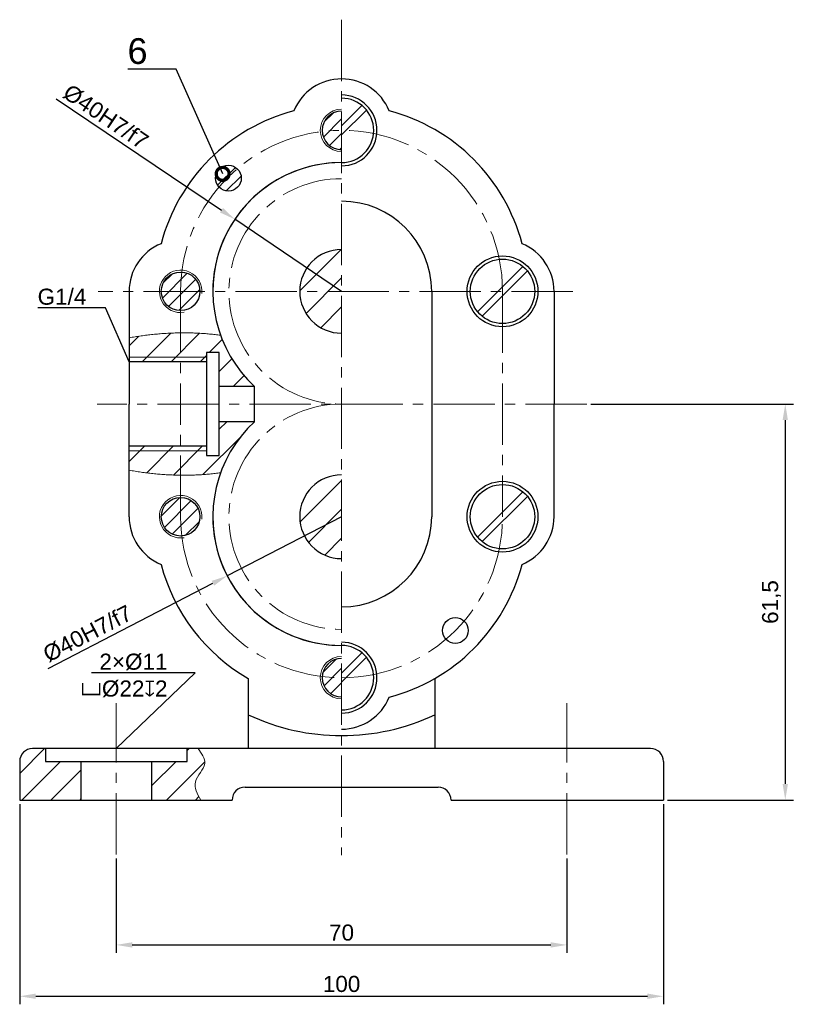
# Model space of a CAD drawing. Header units: millimetres. Extents: x 2542 to 2880, y 1897 to 2069.
# Tile 2 of 2: x 2760 to 2880, y 1912 to 2065. Entities that reach past the tile are written whole.
import ezdxf
from ezdxf import colors
from ezdxf.entities.mleader import LeaderData, LeaderLine
from ezdxf.math import Vec2, Vec3

# ---------------------------------------------------------------- set-up
doc = ezdxf.new("R2010")
doc.units = ezdxf.units.MM
doc.header["$LTSCALE"] = 0.5
doc.linetypes.add('CENTER2', pattern=[28.575, 19.05, -3.175, 3.175, -3.175])
for name, color, linetype, lineweight in [('中心线', 7, 'CENTER2', 15), ('剖面线', 7, 'Continuous', 15), ('尺寸线', 7, 'Continuous', 15), ('细实线', 7, 'Continuous', 15), ('轮廓线', 7, 'Continuous', 30)]:
    doc.layers.add(name, color=color, linetype=linetype, lineweight=lineweight)
doc.styles.get("Standard").update_dxf_attribs({"font": 'arial.ttf'})
doc.dimstyles.new('ISO-25', dxfattribs={"dimtxt": 2.5, "dimasz": 2.5, "dimexe": 1.25, "dimexo": 0.625, "dimtad": 1, "dimtxsty": 'Standard', "dimcen": 2.5, "dimadec": 0, "dimazin": 0, "dimtfac": 1, "dimtmove": 0, "dimatfit": 3, "dimfxl": 1, "dimarcsym": 0})

# ---------------------------------------------------------------- blocks, each defined once
blk = doc.blocks.new('*D24')
at = {"layer": 'Defpoints', "color": 0, "transparency": 16777216}
for p in [(2775.23, 1934.91), (2845.23, 1934.91), (2845.23, 1920.88)]:
    blk.add_point(p, dxfattribs=at)
at = {"layer": '尺寸线', "color": 0, "lineweight": -2, "transparency": 16777216}
for p, q in [((2775.23, 1934.29), (2775.23, 1919.63)), ((2845.23, 1934.29), (2845.23, 1919.63)), ((2777.73, 1920.88), (2842.73, 1920.88))]:
    blk.add_line(p, q, dxfattribs=at)
at = {"layer": '尺寸线', "color": 0, "transparency": 16777216}
for points in [[(2777.73, 1921.29), (2777.73, 1920.46), (2775.23, 1920.88)], [(2842.73, 1921.29), (2842.73, 1920.46), (2845.23, 1920.88)]]:
    blk.add_solid(points, dxfattribs=at)
at = {"layer": '尺寸线', "color": 0, "transparency": 16777216, "insert": (2810.23, 1922.78), "char_height": 2.5, "attachment_point": 5}
blk.add_mtext('70', dxfattribs=at)
blk = doc.blocks.new('*D25')
at = {"layer": 'Defpoints', "color": 0, "transparency": 16777216}
for p in [(2760.23, 1943.38), (2860.23, 1943.38), (2860.23, 1912.9)]:
    blk.add_point(p, dxfattribs=at)
at = {"layer": '尺寸线', "color": 0, "lineweight": -2, "transparency": 16777216}
for p, q in [((2760.23, 1942.76), (2760.23, 1911.65)), ((2860.23, 1942.76), (2860.23, 1911.65)), ((2762.73, 1912.9), (2857.73, 1912.9))]:
    blk.add_line(p, q, dxfattribs=at)
at = {"layer": '尺寸线', "color": 0, "transparency": 16777216}
for points in [[(2762.73, 1913.32), (2762.73, 1912.49), (2760.23, 1912.9)], [(2857.73, 1913.32), (2857.73, 1912.49), (2860.23, 1912.9)]]:
    blk.add_solid(points, dxfattribs=at)
at = {"layer": '尺寸线', "color": 0, "transparency": 16777216, "insert": (2810.23, 1914.8), "char_height": 2.5, "attachment_point": 5}
blk.add_mtext('100', dxfattribs=at)
blk = doc.blocks.new('*D26')
at = {"layer": 'Defpoints', "color": 0, "transparency": 16777216}
for p in [(2848.31, 2004.88), (2860.23, 1943.38), (2879.16, 1943.38)]:
    blk.add_point(p, dxfattribs=at)
at = {"layer": '尺寸线', "color": 0, "lineweight": -2, "transparency": 16777216}
for p, q in [((2848.94, 2004.88), (2880.41, 2004.88)), ((2879.16, 2002.38), (2879.16, 1945.88)), ((2860.86, 1943.38), (2880.41, 1943.38))]:
    blk.add_line(p, q, dxfattribs=at)
at = {"layer": '尺寸线', "color": 0, "transparency": 16777216}
for points in [[(2878.74, 2002.38), (2879.57, 2002.38), (2879.16, 2004.88)], [(2878.74, 1945.88), (2879.57, 1945.88), (2879.16, 1943.38)]]:
    blk.add_solid(points, dxfattribs=at)
at = {"layer": '尺寸线', "color": 0, "transparency": 16777216, "insert": (2877.03, 1974.13), "char_height": 2.5, "attachment_point": 5, "rotation": 90}
blk.add_mtext('61,5', dxfattribs=at)
blk = doc.blocks.new('*D27')
at = {"layer": 'Defpoints', "color": 0, "transparency": 16777216}
for p in [(2793.66, 2033.57), (2810.23, 2022.38)]:
    blk.add_point(p, dxfattribs=at)
at = {"layer": '尺寸线', "color": 0, "lineweight": -2, "transparency": 16777216}
for p, q in [((2765.91, 2052.3), (2791.58, 2034.97)), ((2810.23, 2022.38), (2793.66, 2033.57))]:
    blk.add_line(p, q, dxfattribs=at)
at = {"layer": '尺寸线', "color": 0, "transparency": 16777216}
blk.add_solid([(2791.82, 2035.32), (2791.35, 2034.63), (2793.66, 2033.57)], dxfattribs=at)
at = {"layer": '尺寸线', "color": 0, "transparency": 16777216, "insert": (2773.6, 2049.48), "char_height": 2.5, "attachment_point": 5, "rotation": 325.9839}
blk.add_mtext('%%C40H7/f7', dxfattribs=at)
blk = doc.blocks.new('*D28')
at = {"layer": 'Defpoints', "color": 0, "transparency": 16777216}
for p in [(2810.23, 1987.38), (2792.47, 1978.2)]:
    blk.add_point(p, dxfattribs=at)
at = {"layer": '尺寸线', "color": 0, "lineweight": -2, "transparency": 16777216}
for p, q in [((2810.23, 1987.38), (2792.47, 1978.2)), ((2764.64, 1963.8), (2790.25, 1977.05))]:
    blk.add_line(p, q, dxfattribs=at)
at = {"layer": '尺寸线', "color": 0, "transparency": 16777216}
blk.add_solid([(2790.06, 1977.42), (2790.44, 1976.68), (2792.47, 1978.2)], dxfattribs=at)
at = {"layer": '尺寸线', "color": 0, "transparency": 16777216, "insert": (2770.79, 1969.21), "char_height": 2.5, "attachment_point": 5, "rotation": 27.3444}
blk.add_mtext('%%C40H7/f7', dxfattribs=at)
blk = doc.blocks.new('_None')
blk = doc.blocks.new('_DotSmall')
at = {"color": 0, "linetype": 'ByBlock', "const_width": 0.5}
blk.add_lwpolyline([(-0.0625, 0, 1), (0.0625, 0, 1)], format="xyb", close=True, dxfattribs=at)

msp = doc.modelspace()

# ---------------------------------------------------------------- hatches: boundary and pattern name
at = {"layer": '剖面线'}
h = msp.add_hatch(dxfattribs=at)
h.set_pattern_fill('ANSI31', color=256)
h.paths.add_polyline_path([(2810.233, 2022.383), (2803.733, 2022.383, 0.4142136), (2810.233, 2015.883)])
h.paths.add_polyline_path([(2805.637, 2026.98, 0.1989124), (2803.733, 2022.383), (2810.233, 2022.383)])
h.paths.add_polyline_path([(2810.233, 2028.883, 0.1989124), (2805.637, 2026.98), (2810.233, 2022.383)])
h.paths.add_polyline_path([(2810.233, 1993.883, 0.4142136), (2803.733, 1987.383), (2810.233, 1987.383)])
h.paths.add_polyline_path([(2810.233, 1987.383), (2803.733, 1987.383, 0.4142136), (2810.233, 1980.883)])
h = msp.add_hatch(dxfattribs=at)
h.set_pattern_fill('ANSI31', color=256)
h.paths.add_polyline_path([(2769.733, 1949.383), (2764.233, 1949.383), (2764.233, 1951.383), (2762.233, 1951.383, 0.4142136), (2760.233, 1949.383), (2760.233, 1943.383), (2769.733, 1943.383)])
edge = h.paths.add_edge_path()
edge.add_spline(control_points=[(2788.349, 1943.383), (2787.832, 1944.335), (2786.744, 1946.338), (2789.748, 1948.836), (2788.49, 1950.605), (2787.937, 1951.383)], knot_values=[0, 0, 0, 0, 2.9213702, 6.1469585, 8.6791857, 8.6791857, 8.6791857, 8.6791857], degree=3, periodic=0)
edge.add_line((2787.937, 1951.383), (2786.233, 1951.383))
edge.add_line((2786.233, 1951.383), (2786.233, 1949.383))
edge.add_line((2786.233, 1949.383), (2780.733, 1949.383))
edge.add_line((2780.733, 1949.383), (2780.733, 1943.383))
edge.add_line((2780.733, 1943.383), (2788.349, 1943.383))
at = {"layer": '细实线'}
h = msp.add_hatch(dxfattribs=at)
h.set_pattern_fill('ANSI31', color=256)
edge = h.paths.add_edge_path()
edge.add_spline(control_points=[(2785.233, 2015.938), (2788.362, 2015.971), (2791.43, 2015.568)], knot_values=[0, 0, 0, 0.4418475, 0.4418475, 0.4418475], degree=2, periodic=0)
edge.add_arc((2810.233, 2022.383), 20, 199.92258, 227.54585)
edge.add_line((2796.733, 2007.627), (2791.233, 2007.627))
edge.add_line((2791.233, 2007.627), (2791.233, 2012.883))
edge.add_line((2791.233, 2012.883), (2789.233, 2012.883))
edge.add_line((2789.233, 2012.883), (2789.233, 2011.453))
edge.add_line((2789.233, 2011.453), (2785.233, 2011.453))
edge.add_line((2785.233, 2011.453), (2785.233, 2015.938))
edge = h.paths.add_edge_path()
edge.add_spline(control_points=[(2777.233, 2015.162), (2781.281, 2015.897), (2785.233, 2015.938)], knot_values=[0.4418475, 0.4418475, 0.4418475, 1, 1, 1], degree=2, periodic=0)
edge.add_line((2785.233, 2015.938), (2785.233, 2011.453))
edge.add_line((2785.233, 2011.453), (2777.233, 2011.453))
edge.add_line((2777.233, 2011.453), (2777.233, 2015.162))
edge = h.paths.add_edge_path()
edge.add_line((2785.233, 1998.313), (2789.233, 1998.313))
edge.add_line((2789.233, 1998.313), (2789.233, 1996.883))
edge.add_line((2789.233, 1996.883), (2791.233, 1996.883))
edge.add_line((2791.233, 1996.883), (2791.233, 2002.14))
edge.add_line((2791.233, 2002.14), (2796.733, 2002.14))
edge.add_arc((2810.233, 1987.383), 20, 492.45415, 520.07742)
edge.add_spline(control_points=[(2791.43, 1994.198), (2788.362, 1993.796), (2785.233, 1993.828)], knot_values=[0, 0, 0, 0.4418475, 0.4418475, 0.4418475], degree=2, periodic=0)
edge.add_line((2785.233, 1993.828), (2785.233, 1998.313))
edge = h.paths.add_edge_path()
edge.add_line((2777.233, 1998.313), (2785.233, 1998.313))
edge.add_line((2785.233, 1998.313), (2785.233, 1993.828))
edge.add_spline(control_points=[(2785.233, 1993.828), (2781.281, 1993.87), (2777.233, 1994.605)], knot_values=[0.4418475, 0.4418475, 0.4418475, 1, 1, 1], degree=2, periodic=0)
edge.add_line((2777.233, 1994.605), (2777.233, 1998.313))
at = {"layer": '轮廓线'}
h = msp.add_hatch(dxfattribs=at)
h.set_pattern_fill('ANSI31', color=256, scale=0.5)
h.paths.add_polyline_path([(2810.233, 2050.383, 0.4319091), (2807.238, 2047.203, -0.030027), (2810.233, 2047.383)])
h.paths.add_polyline_path([(2810.233, 2047.383, 0.030027), (2807.238, 2047.203, 0.3967367), (2810.233, 2044.383)])
h.paths.add_polyline_path([(2785.413, 2025.378, 0.4319091), (2782.233, 2022.383), (2785.233, 2022.383, -0.030027)])
h.paths.add_polyline_path([(2785.233, 2022.383), (2782.233, 2022.383, 0.4142136), (2785.233, 2019.383)])
h.paths.add_polyline_path([(2788.233, 2022.383), (2785.233, 2022.383), (2785.233, 2019.383, 0.4142136)])
h.paths.add_polyline_path([(2785.413, 2025.378, 0.030027), (2785.233, 2022.383), (2788.233, 2022.383, 0.3967367)])
h.paths.add_polyline_path([(2785.233, 1990.383, 0.4142136), (2782.233, 1987.383), (2785.233, 1987.383)])
h.paths.add_polyline_path([(2785.233, 1987.383), (2782.233, 1987.383, 0.4319091), (2785.413, 1984.389, -0.030027)])
h.paths.add_polyline_path([(2788.233, 1987.383), (2785.233, 1987.383, 0.030027), (2785.413, 1984.389, 0.3967367)])
h.paths.add_polyline_path([(2785.233, 1990.383), (2785.233, 1987.383), (2788.233, 1987.383, 0.4142136)])
h.paths.add_polyline_path([(2810.233, 1965.383, 0.3967367), (2807.238, 1962.563, 0.030027), (2810.233, 1962.383)])
h.paths.add_polyline_path([(2810.233, 1962.383, -0.030027), (2807.238, 1962.563, 0.4319091), (2810.233, 1959.383)])
h = msp.add_hatch(dxfattribs=at)
h.set_pattern_fill('ANSI31', color=256, scale=0.5)
h.paths.add_polyline_path([(2794.025, 2041.418, 0.6569108), (2790.656, 2039.96, 0.1907845), (2791.198, 2038.591, -0.0400445)])
h.paths.add_polyline_path([(2794.656, 2039.96, 0.2070656), (2794.025, 2041.418, 0.0400445), (2791.198, 2038.591, 0.6795651)])

# ---------------------------------------------------------------- linework, layer by layer
at = {"layer": '中心线'}
for p, q in [((2810.233, 2064.573), (2810.233, 1934.818)), ((2846.145, 2022.383), (2772.424, 2022.383)), ((2785.233, 2022.383), (2785.233, 2004.883)), ((2835.233, 2022.383), (2835.233, 1987.383)), ((2848.313, 2004.883), (2772.279, 2004.883)), ((2785.233, 1987.383), (2785.233, 2004.883)), ((2775.233, 1934.914), (2775.233, 1958.429)), ((2845.233, 1934.914), (2845.233, 1958.429))]:
    msp.add_line(p, q, dxfattribs=at)
for centre, radius, start, end in [((2810.233, 2022.383), 25, 0, 180), ((2810.233, 2022.383), 25, 0, 90), ((2810.233, 2022.383), 17.5, 90, 270), ((2810.233, 1987.383), 17.5, 90, 270), ((2810.233, 1987.383), 25, 180, 270), ((2810.233, 1987.383), 25, 270, 0), ((2810.233, 1987.383), 25, 270, 0)]:
    msp.add_arc(centre, radius, start, end, dxfattribs=at)
at = {"layer": '细实线'}
for p, q in [((2789.233, 2012.137), (2777.233, 2012.137)), ((2789.233, 1997.63), (2777.233, 1997.63))]:
    msp.add_line(p, q, dxfattribs=at)
for centre, start, end in [((2810.233, 2047.383), 90, 270), ((2785.233, 2022.383), 353.74797, 279.22757), ((2785.233, 1987.383), 353.74797, 279.22757), ((2810.233, 1962.383), 90, 270)]:
    msp.add_arc(centre, 3.3, start, end, dxfattribs=at)
for points in [[(2791.43, 2015.568), (2784.485, 2016.479), (2777.233, 2015.162)], [(2791.43, 1994.198), (2784.485, 1993.287), (2777.233, 1994.605)]]:
    msp.add_open_spline(points, degree=2, dxfattribs=at)
msp.add_spline([(2787.937, 1951.383), (2788.968, 1949.071), (2787.524, 1946.186), (2788.349, 1943.383)], degree=3, dxfattribs=at)
at = {"layer": '轮廓线'}
for p, q in [((2810.233, 2048.091), (2813.344, 2051.201)), ((2810.233, 2046.676), (2814.051, 2050.494)), ((2831.415, 2019.273), (2838.344, 2026.201)), ((2832.122, 2018.566), (2839.051, 2025.494)), ((2777.233, 2022.383), (2777.233, 2004.883)), ((2824.233, 2022.383), (2824.233, 1987.383)), ((2843.233, 2022.383), (2843.233, 2004.883)), ((2791.233, 2012.883), (2789.233, 2012.883)), ((2789.233, 2012.883), (2789.233, 1996.883)), ((2791.233, 1996.883), (2791.233, 2012.883)), ((2789.233, 2011.453), (2777.233, 2011.453)), ((2796.733, 2007.627), (2791.233, 2007.627)), ((2796.733, 2002.14), (2796.733, 2007.627)), ((2777.233, 1987.383), (2777.233, 2004.883)), ((2843.233, 1987.383), (2843.233, 2004.883)), ((2796.733, 2002.14), (2791.233, 2002.14)), ((2789.233, 1998.313), (2777.233, 1998.313)), ((2789.233, 1996.883), (2791.233, 1996.883)), ((2831.415, 1984.273), (2838.344, 1991.201)), ((2832.122, 1983.566), (2839.051, 1990.494)), ((2810.233, 1963.091), (2813.344, 1966.201)), ((2810.233, 1961.676), (2814.051, 1965.494)), ((2795.733, 1962.269), (2795.733, 1951.383)), ((2824.733, 1962.269), (2824.733, 1951.383)), ((2858.233, 1951.383), (2762.233, 1951.383)), ((2764.233, 1951.383), (2764.233, 1949.383)), ((2786.233, 1949.383), (2786.233, 1951.383)), ((2760.233, 1949.383), (2760.233, 1943.383)), ((2764.233, 1949.383), (2786.233, 1949.383)), ((2769.733, 1949.383), (2769.733, 1943.383)), ((2780.733, 1949.383), (2780.733, 1943.383)), ((2860.233, 1949.383), (2860.233, 1943.383)), ((2795.233, 1945.383), (2825.233, 1945.383)), ((2760.233, 1943.383), (2793.233, 1943.383)), ((2827.233, 1943.383), (2860.233, 1943.383))]:
    msp.add_line(p, q, dxfattribs=at)
for centre, radius in [((2792.656, 2039.96), 2), ((2835.233, 2022.383), 5.5), ((2835.233, 2022.383), 5), ((2785.233, 2022.383), 3), ((2835.233, 1987.383), 5.5), ((2835.233, 1987.383), 5), ((2785.233, 1987.383), 3), ((2827.911, 1969.706), 2)]:
    msp.add_circle(centre, radius, dxfattribs=at)
for centre, radius, start, end in [((2810.233, 2047.383), 8, 90, 157.66632), ((2810.233, 2047.383), 8, 22.33368, 90), ((2810.233, 2047.383), 5.5, 270, 90), ((2810.233, 2047.383), 5, 270, 90), ((2810.233, 2022.383), 29, 104.78358, 165.21642), ((2810.233, 2047.383), 3, 90, 270), ((2810.233, 2022.383), 29, 14.78358, 75.21642), ((2810.233, 2022.383), 20, 90, 180), ((2810.233, 2022.383), 20, 90, 180), ((2810.233, 2022.383), 20, 90, 227.54585), ((2810.233, 2022.383), 14, 0, 90), ((2785.233, 2022.383), 8, 112.33368, 180), ((2835.233, 2022.383), 8, 0, 67.66632), ((2810.233, 2022.383), 6.5, 90, 270), ((2810.233, 2022.383), 6.5, 90, 270), ((2810.233, 1987.383), 20, 132.45415, 270), ((2810.233, 1987.383), 6.5, 90, 270), ((2785.233, 1987.383), 8, 180, 247.66632), ((2810.233, 1987.383), 20, 180, 270), ((2810.233, 1987.383), 14, 270, 0), ((2835.233, 1987.383), 8, 292.33368, 0), ((2810.233, 1987.383), 29, 194.78358, 240), ((2810.233, 1987.383), 29, 284.78358, 345.21642), ((2810.233, 1962.383), 5.5, 270, 90), ((2810.233, 1962.383), 5, 270, 90), ((2810.233, 1962.383), 3, 90, 270), ((2810.233, 1962.383), 8, 270, 337.66632), ((2810.233, 1987.383), 34, 244.75622, 295.24378), ((2762.233, 1949.383), 2, 90, 180), ((2858.233, 1949.383), 2, 0, 90), ((2795.233, 1943.383), 2, 90, 180), ((2825.233, 1943.383), 2, 0, 90)]:
    msp.add_arc(centre, radius, start, end, dxfattribs=at)

# ---------------------------------------------------------------- dimensions: what is measured, and where the dimension line sits
at = {"layer": '尺寸线'}
for center, mpoint, picture, middle in [((2810.233, 2022.383), (2793.655, 2033.572), '*D27', (2772.501, 2047.849)), ((2810.233, 1987.383), (2792.468, 1978.197), '*D28', (2771.698, 1967.456))]:
    dim = msp.add_radius_dim(center=center, mpoint=mpoint, text='%%C40H7/f7', dimstyle='ISO-25', dxfattribs=at)
    dim.commit()
    dim.dimension.update_dxf_attribs({"geometry": picture, "text_midpoint": middle, "dimtype": 164})
dim = msp.add_linear_dim(base=(2879.156, 1943.383), p1=(2848.313, 2004.883), p2=(2860.233, 1943.383), angle=90, dimstyle='ISO-25', dxfattribs=at)
dim.commit()
dim.dimension.update_dxf_attribs({"geometry": '*D26', "text_midpoint": (2877.028, 1974.133)})
for base, p1, p2, picture, middle in [((2860.233, 1912.903), (2760.233, 1943.383), (2860.233, 1943.383), '*D25', (2810.233, 1914.805)), ((2845.233, 1920.878), (2775.233, 1934.914), (2845.233, 1934.914), '*D24', (2810.233, 1922.779))]:
    dim = msp.add_linear_dim(base=base, p1=p1, p2=p2, dimstyle='ISO-25', dxfattribs=at)
    dim.commit()
    dim.dimension.update_dxf_attribs({"geometry": picture, "text_midpoint": middle})

# ---------------------------------------------------------------- leaders
ml = msp.add_multileader_mtext('Standard', dxfattribs=at)
ml.set_content('6', color=256)
ml.set_leader_properties()
ml.set_arrow_properties(name='DOTSMALL')
ml.build(insert=Vec2(0, 0))
ml.multileader.update_dxf_attribs({"text_left_attachment_type": 6, "text_right_attachment_type": 6})
ctx = ml.context
ctx.base_point, ctx.plane_origin = Vec3(2775.453, 2056.902), Vec3(2791.765, 2040.628)
ctx.left_attachment, ctx.right_attachment, ctx.text_align_type = 6, 6, 2
notes = []
notes.append((ctx, [(0, (1, 1, 0), (2784.55, 2056.902), (-1, 0), 2.455, [(0, [(2791.765, 2040.628)], 0, [])])]))
ctx.mtext.insert, ctx.mtext.alignment, ctx.mtext.flow_direction = Vec3(2780.094, 2061.702), 3, 5
ml = msp.add_multileader_mtext('Standard', dxfattribs=at)
ml.set_content('G1/4', color=256)
ml.set_leader_properties()
ml.set_arrow_properties(name='NONE')
ml.build(insert=Vec2(0, 0))
ml.multileader.update_dxf_attribs({"text_left_attachment_type": 6, "text_right_attachment_type": 6})
ctx = ml.context
ctx.base_point, ctx.char_height, ctx.plane_origin = Vec3(2761.37, 2019.803), 2.5, Vec3(2777.233, 2011.453)
ctx.left_attachment, ctx.right_attachment, ctx.text_align_type = 6, 6, 2
notes.append((ctx, [(0, (1, 1, 0), (2773.588, 2019.803), (-1, 0), 1.001, [(0, [(2777.233, 2011.453)], 0, [])])]))
ctx.mtext.insert, ctx.mtext.alignment, ctx.mtext.flow_direction = Vec3(2770.587, 2022.803), 3, 5
ml = msp.add_multileader_mtext('Standard', dxfattribs=at)
ml.set_content('2×%%C11\\P{\\Fgdt|c0;v}%%C22{\\Fgdt|c0;x}2', color=256)
ml.set_leader_properties()
ml.set_arrow_properties(name='NONE')
ml.build(insert=Vec2(0, 0))
ml.multileader.update_dxf_attribs({"text_left_attachment_type": 6, "text_right_attachment_type": 6})
ctx = ml.context
ctx.base_point, ctx.char_height, ctx.plane_origin = Vec3(2764.621, 1963.116), 2.5, Vec3(2775.233, 1951.383)
ctx.left_attachment, ctx.right_attachment, ctx.text_align_type = 6, 6, 2
notes.append((ctx, [(0, (1, 1, 0), (2787.509, 1963.116), (-1, 0), 2.314, [(0, [(2775.233, 1951.383)], 0, [])])]))
ctx.mtext.insert, ctx.mtext.alignment, ctx.mtext.flow_direction = Vec3(2783.195, 1966.116), 3, 5
for ctx, leaders in notes:
    for number, flags, end, landing, length, lines in leaders:
        leader = LeaderData()
        leader.index, (leader.has_last_leader_line, leader.has_dogleg_vector, leader.attachment_direction) = number, flags
        leader.last_leader_point, leader.dogleg_vector, leader.dogleg_length = Vec3(end), Vec3(landing), length
        for number, points, colour, breaks in lines:
            line = LeaderLine()
            line.index, line.vertices, line.color, line.breaks = number, Vec3.list(points), colors.encode_raw_color(colour), breaks
            leader.lines.append(line)
        ctx.leaders.append(leader)

doc.saveas('drawing.dxf')
